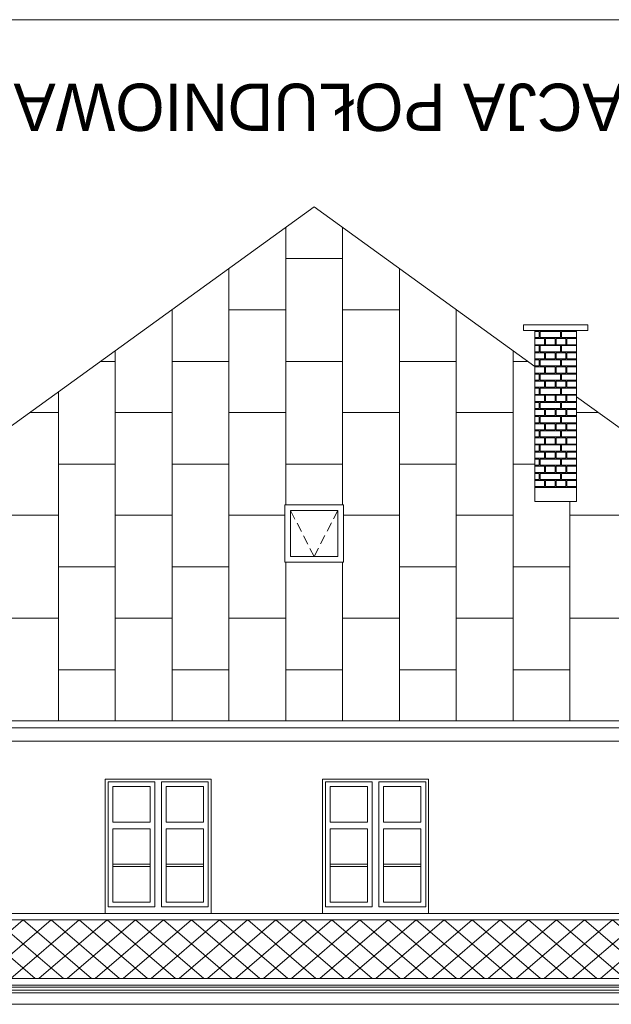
# Model space of a CAD drawing. Extents: x -394022 to -71759, y -12022 to 18278.
# Tile 90 of 91: x -83699 to -77440, y 7873 to 18278. Entities that reach past the tile are written whole.
import ezdxf

# ---------------------------------------------------------------- set-up
doc = ezdxf.new("R2010")
doc.units = 0
doc.header["$MEASUREMENT"] = 0
doc.linetypes.add('Krawędzie ukryte', pattern=[150, 100, -50])
doc.layers.add('Arch kolorystyka_Nr_Pióra__114', color=7, linetype='Continuous', lineweight=13, true_color=0xf1d696)
doc.layers.add('arch wypelnienia_Nr_Pióra__2', color=7, linetype='Continuous', lineweight=13, true_color=0x7f7f7f)
for name, color, linetype, lineweight in [('Arch opisy_Nr_Pióra__1', 7, 'Continuous', 25), ('ARCH TABELA_Nr_Pióra__21', 7, 'Continuous', 13), ('INWENT DACH_Nr_Pióra__21', 7, 'Continuous', 13), ('INWENT DACH_Nr_Pióra__5', 7, 'Continuous', 13), ('INWENT KONST. DREWNIANA_Nr_Pióra__21', 7, 'Continuous', 13), ('INWENT ODWODNIENIE_Nr_Pióra__5', 7, 'Continuous', 13), ('INWENT. DRZWI_Nr_Pióra__21', 7, 'Continuous', 13), ('INWENT. OKNA_Nr_Pióra__21', 7, 'Continuous', 13), ('INWENT.ŚCIANY_Nr_Pióra__21', 7, 'Continuous', 13)]:
    doc.layers.add(name, color=color, linetype=linetype, lineweight=lineweight)
doc.styles.add('GENERATED_STYLE_4', font='txt')

# ---------------------------------------------------------------- blocks, each defined once
blk = doc.blocks.new('*X16')
at = {"layer": 'Arch kolorystyka_Nr_Pióra__114', "linetype": 'Continuous'}
for p, q in [((-78202, 14984), (-78249, 14984)), ((-78202, 14919), (-78202, 14984)), ((-77977, 14984), (-78192, 14984)), ((-78192, 14919), (-78192, 14984)), ((-77977, 14919), (-77977, 14984)), ((-77809, 14984), (-77967, 14984)), ((-77967, 14919), (-77967, 14984)), ((-78249, 14919), (-78202, 14919)), ((-78249, 14909), (-78146, 14909)), ((-78192, 14919), (-77977, 14919)), ((-78146, 14909), (-78146, 14844)), ((-78136, 14909), (-78136, 14844)), ((-78136, 14909), (-78034, 14909)), ((-78034, 14909), (-78034, 14844)), ((-78024, 14909), (-78024, 14844)), ((-78024, 14909), (-77921, 14909)), ((-77967, 14919), (-77809, 14919)), ((-77921, 14909), (-77921, 14844)), ((-77911, 14909), (-77911, 14844)), ((-77911, 14909), (-77809, 14909)), ((-78249, 14844), (-78146, 14844)), ((-78202, 14834), (-78249, 14834)), ((-78202, 14769), (-78202, 14834)), ((-77977, 14834), (-78192, 14834)), ((-78192, 14769), (-78192, 14834)), ((-78136, 14844), (-78034, 14844)), ((-78024, 14844), (-77921, 14844)), ((-77977, 14769), (-77977, 14834)), ((-77809, 14834), (-77967, 14834)), ((-77967, 14769), (-77967, 14834)), ((-77911, 14844), (-77809, 14844)), ((-78249, 14769), (-78202, 14769)), ((-78249, 14759), (-78146, 14759)), ((-78249, 14694), (-78146, 14694)), ((-78202, 14684), (-78249, 14684)), ((-78202, 14619), (-78202, 14684)), ((-78192, 14769), (-77977, 14769)), ((-77977, 14684), (-78192, 14684)), ((-78192, 14619), (-78192, 14684)), ((-78146, 14759), (-78146, 14694)), ((-78136, 14759), (-78136, 14694)), ((-78136, 14759), (-78034, 14759)), ((-78136, 14694), (-78034, 14694)), ((-78034, 14759), (-78034, 14694)), ((-78024, 14759), (-78024, 14694)), ((-78024, 14759), (-77921, 14759)), ((-78024, 14694), (-77921, 14694)), ((-77977, 14619), (-77977, 14684)), ((-77967, 14769), (-77809, 14769)), ((-77809, 14684), (-77967, 14684)), ((-77967, 14619), (-77967, 14684)), ((-77921, 14759), (-77921, 14694)), ((-77911, 14759), (-77911, 14694)), ((-77911, 14759), (-77809, 14759)), ((-77911, 14694), (-77809, 14694)), ((-78249, 14619), (-78202, 14619)), ((-78249, 14609), (-78146, 14609)), ((-78192, 14619), (-77977, 14619)), ((-78146, 14609), (-78146, 14544)), ((-78136, 14609), (-78136, 14544)), ((-78136, 14609), (-78034, 14609)), ((-78034, 14609), (-78034, 14544)), ((-78024, 14609), (-78024, 14544)), ((-78024, 14609), (-77921, 14609)), ((-77967, 14619), (-77809, 14619)), ((-77921, 14609), (-77921, 14544)), ((-77911, 14609), (-77911, 14544)), ((-77911, 14609), (-77809, 14609)), ((-78249, 14544), (-78146, 14544)), ((-78202, 14534), (-78249, 14534)), ((-78249, 14469), (-78202, 14469)), ((-78202, 14469), (-78202, 14534)), ((-77977, 14534), (-78192, 14534)), ((-78192, 14469), (-78192, 14534)), ((-78192, 14469), (-77977, 14469)), ((-78136, 14544), (-78034, 14544)), ((-78024, 14544), (-77921, 14544)), ((-77977, 14469), (-77977, 14534)), ((-77809, 14534), (-77967, 14534)), ((-77967, 14469), (-77967, 14534)), ((-77967, 14469), (-77809, 14469)), ((-77911, 14544), (-77809, 14544)), ((-78249, 14459), (-78146, 14459)), ((-78249, 14394), (-78146, 14394)), ((-78202, 14384), (-78249, 14384)), ((-78202, 14319), (-78202, 14384)), ((-77977, 14384), (-78192, 14384)), ((-78192, 14319), (-78192, 14384)), ((-78146, 14459), (-78146, 14394)), ((-78136, 14459), (-78136, 14394)), ((-78136, 14459), (-78034, 14459)), ((-78136, 14394), (-78034, 14394)), ((-78034, 14459), (-78034, 14394)), ((-78024, 14459), (-78024, 14394)), ((-78024, 14459), (-77921, 14459)), ((-78024, 14394), (-77921, 14394)), ((-77977, 14319), (-77977, 14384)), ((-77809, 14384), (-77967, 14384)), ((-77967, 14319), (-77967, 14384)), ((-77921, 14459), (-77921, 14394)), ((-77911, 14459), (-77911, 14394)), ((-77911, 14459), (-77809, 14459)), ((-77911, 14394), (-77809, 14394)), ((-78249, 14319), (-78202, 14319)), ((-78249, 14309), (-78146, 14309)), ((-78192, 14319), (-77977, 14319)), ((-78146, 14309), (-78146, 14244)), ((-78136, 14309), (-78136, 14244)), ((-78136, 14309), (-78034, 14309)), ((-78034, 14309), (-78034, 14244)), ((-78024, 14309), (-78024, 14244)), ((-78024, 14309), (-77921, 14309)), ((-77967, 14319), (-77809, 14319)), ((-77921, 14309), (-77921, 14244)), ((-77911, 14309), (-77911, 14244)), ((-77911, 14309), (-77809, 14309)), ((-78249, 14244), (-78146, 14244)), ((-78202, 14234), (-78249, 14234)), ((-78249, 14169), (-78202, 14169)), ((-78249, 14159), (-78146, 14159)), ((-78202, 14169), (-78202, 14234)), ((-77977, 14234), (-78192, 14234)), ((-78192, 14169), (-78192, 14234)), ((-78192, 14169), (-77977, 14169)), ((-78146, 14159), (-78146, 14094)), ((-78136, 14244), (-78034, 14244)), ((-78136, 14159), (-78136, 14094)), ((-78136, 14159), (-78034, 14159)), ((-78034, 14159), (-78034, 14094)), ((-78024, 14244), (-77921, 14244)), ((-78024, 14159), (-78024, 14094)), ((-78024, 14159), (-77921, 14159)), ((-77977, 14169), (-77977, 14234)), ((-77809, 14234), (-77967, 14234)), ((-77967, 14169), (-77967, 14234)), ((-77967, 14169), (-77809, 14169)), ((-77921, 14159), (-77921, 14094)), ((-77911, 14244), (-77809, 14244)), ((-77911, 14159), (-77911, 14094)), ((-77911, 14159), (-77809, 14159)), ((-78249, 14094), (-78146, 14094)), ((-78202, 14084), (-78249, 14084)), ((-78202, 14019), (-78202, 14084)), ((-77977, 14084), (-78192, 14084)), ((-78192, 14019), (-78192, 14084)), ((-78136, 14094), (-78034, 14094)), ((-78024, 14094), (-77921, 14094)), ((-77977, 14019), (-77977, 14084)), ((-77809, 14084), (-77967, 14084)), ((-77967, 14019), (-77967, 14084)), ((-77911, 14094), (-77809, 14094)), ((-78249, 14019), (-78202, 14019)), ((-78249, 14009), (-78146, 14009)), ((-78249, 13944), (-78146, 13944)), ((-78192, 14019), (-77977, 14019)), ((-78146, 14009), (-78146, 13944)), ((-78136, 14009), (-78136, 13944)), ((-78136, 14009), (-78034, 14009)), ((-78136, 13944), (-78034, 13944)), ((-78034, 14009), (-78034, 13944)), ((-78024, 14009), (-78024, 13944)), ((-78024, 14009), (-77921, 14009)), ((-78024, 13944), (-77921, 13944)), ((-77967, 14019), (-77809, 14019)), ((-77921, 14009), (-77921, 13944)), ((-77911, 14009), (-77911, 13944)), ((-77911, 14009), (-77809, 14009)), ((-77911, 13944), (-77809, 13944)), ((-78202, 13934), (-78249, 13934)), ((-78249, 13869), (-78202, 13869)), ((-78249, 13859), (-78146, 13859)), ((-78202, 13869), (-78202, 13934)), ((-77977, 13934), (-78192, 13934)), ((-78192, 13869), (-78192, 13934)), ((-78192, 13869), (-77977, 13869)), ((-78146, 13859), (-78146, 13794)), ((-78136, 13859), (-78136, 13794)), ((-78136, 13859), (-78034, 13859)), ((-78034, 13859), (-78034, 13794)), ((-78024, 13859), (-78024, 13794)), ((-78024, 13859), (-77921, 13859)), ((-77977, 13869), (-77977, 13934)), ((-77809, 13934), (-77967, 13934)), ((-77967, 13869), (-77967, 13934)), ((-77967, 13869), (-77809, 13869)), ((-77921, 13859), (-77921, 13794)), ((-77911, 13859), (-77911, 13794)), ((-77911, 13859), (-77809, 13859)), ((-78249, 13794), (-78146, 13794)), ((-78202, 13784), (-78249, 13784)), ((-78202, 13719), (-78202, 13784)), ((-77977, 13784), (-78192, 13784)), ((-78192, 13719), (-78192, 13784)), ((-78136, 13794), (-78034, 13794)), ((-78024, 13794), (-77921, 13794)), ((-77977, 13719), (-77977, 13784)), ((-77809, 13784), (-77967, 13784)), ((-77967, 13719), (-77967, 13784)), ((-77911, 13794), (-77809, 13794)), ((-78249, 13719), (-78202, 13719)), ((-78249, 13709), (-78146, 13709)), ((-78249, 13644), (-78146, 13644)), ((-78202, 13634), (-78249, 13634)), ((-78202, 13569), (-78202, 13634)), ((-78192, 13719), (-77977, 13719)), ((-77977, 13634), (-78192, 13634)), ((-78192, 13569), (-78192, 13634)), ((-78146, 13709), (-78146, 13644)), ((-78136, 13709), (-78136, 13644)), ((-78136, 13709), (-78034, 13709)), ((-78136, 13644), (-78034, 13644)), ((-78034, 13709), (-78034, 13644)), ((-78024, 13709), (-78024, 13644)), ((-78024, 13709), (-77921, 13709)), ((-78024, 13644), (-77921, 13644)), ((-77977, 13569), (-77977, 13634)), ((-77967, 13719), (-77809, 13719)), ((-77809, 13634), (-77967, 13634)), ((-77967, 13569), (-77967, 13634)), ((-77921, 13709), (-77921, 13644)), ((-77911, 13709), (-77911, 13644)), ((-77911, 13709), (-77809, 13709)), ((-77911, 13644), (-77809, 13644)), ((-78249, 13569), (-78202, 13569)), ((-78249, 13559), (-78146, 13559)), ((-78192, 13569), (-77977, 13569)), ((-78146, 13559), (-78146, 13494)), ((-78136, 13559), (-78136, 13494)), ((-78136, 13559), (-78034, 13559)), ((-78034, 13559), (-78034, 13494)), ((-78024, 13559), (-78024, 13494)), ((-78024, 13559), (-77921, 13559)), ((-77967, 13569), (-77809, 13569)), ((-77921, 13559), (-77921, 13494)), ((-77911, 13559), (-77911, 13494)), ((-77911, 13559), (-77809, 13559)), ((-78249, 13494), (-78146, 13494)), ((-78202, 13484), (-78249, 13484)), ((-78202, 13419), (-78202, 13484)), ((-77977, 13484), (-78192, 13484)), ((-78192, 13419), (-78192, 13484)), ((-78136, 13494), (-78034, 13494)), ((-78024, 13494), (-77921, 13494)), ((-77977, 13419), (-77977, 13484)), ((-77809, 13484), (-77967, 13484)), ((-77967, 13419), (-77967, 13484)), ((-77911, 13494), (-77809, 13494)), ((-78249, 13419), (-78202, 13419)), ((-78249, 13409), (-78146, 13409)), ((-78249, 13344), (-78146, 13344)), ((-78192, 13419), (-77977, 13419)), ((-78146, 13409), (-78146, 13344)), ((-78136, 13409), (-78136, 13344)), ((-78136, 13409), (-78034, 13409)), ((-78136, 13344), (-78034, 13344)), ((-78034, 13409), (-78034, 13344)), ((-78024, 13409), (-78024, 13344)), ((-78024, 13409), (-77921, 13409)), ((-78024, 13344), (-77921, 13344)), ((-77967, 13419), (-77809, 13419)), ((-77921, 13409), (-77921, 13344)), ((-77911, 13409), (-77911, 13344)), ((-77911, 13409), (-77809, 13409)), ((-77911, 13344), (-77809, 13344))]:
    blk.add_line(p, q, dxfattribs=at)
blk = doc.blocks.new('Wypełnienie_8')
at = {"layer": 'Arch kolorystyka_Nr_Pióra__114', "linetype": 'Continuous'}
blk.add_blockref('*X16', (0, 0), dxfattribs=at)

msp = doc.modelspace()

# ---------------------------------------------------------------- hatches: boundary and pattern name
at = {"layer": 'arch wypelnienia_Nr_Pióra__2', "linetype": 'Continuous'}
h = msp.add_hatch(dxfattribs=at)
h.set_pattern_fill('Concrete_Block', color=256, style=0, pattern_type=2)
h.set_pattern_definition([(40.6013, (-73268.74, 8764.96), (-148.4924, 127.2792), []), (139.3987, (-73268.74, 8764.96), (148.4924, 127.2792), [])])
h.paths.add_polyline_path([(-87393.7, 8145.4), (-73763.7, 8145.4), (-73763.7, 8765), (-87393.7, 8765)], flags=0)

# ---------------------------------------------------------------- linework, layer by layer
at = {"layer": 'ARCH TABELA_Nr_Pióra__21', "linetype": 'Continuous'}
msp.add_line((-128758.7, 18278.4), (-71758.7, 18278.4), dxfattribs=at)
at = {"layer": 'arch wypelnienia_Nr_Pióra__2', "linetype": 'Continuous'}
for p, q in [((-80884.3, 16082.5), (-80884.3, 13150.6)), ((-80283.1, 16082.5), (-80283.1, 13150.6)), ((-80884.3, 15753.6), (-80283.1, 15753.6)), ((-81485.5, 15648.1), (-81485.5, 10869)), ((-79681.9, 15648.1), (-79681.9, 10869)), ((-82086.7, 15213.6), (-82086.7, 10869)), ((-80884.3, 15213.6), (-81485.5, 15213.6)), ((-80283.1, 15213.6), (-79681.9, 15213.6)), ((-79080.7, 15213.6), (-79080.7, 10869)), ((-82687.9, 14779.1), (-82687.9, 10869)), ((-78479.5, 14779.1), (-78479.5, 10869)), ((-82687.9, 14667.5), (-82842.5, 14667.5)), ((-81485.5, 14667.5), (-82086.7, 14667.5)), ((-80884.3, 14667.5), (-80283.1, 14667.5)), ((-79681.9, 14667.5), (-79080.7, 14667.5)), ((-78479.5, 14667.5), (-78325, 14667.5)), ((-83289.1, 14344.7), (-83289.1, 10869)), ((-83289.1, 14127.5), (-83589.7, 14127.5)), ((-82086.7, 14127.5), (-82687.9, 14127.5)), ((-80884.3, 14127.5), (-81485.5, 14127.5)), ((-80283.1, 14127.5), (-79681.9, 14127.5)), ((-79080.7, 14127.5), (-78479.5, 14127.5)), ((-77808.7, 14127.5), (-77577.7, 14127.5)), ((-82687.9, 13581.3), (-83289.1, 13581.3)), ((-81485.5, 13581.3), (-82086.7, 13581.3)), ((-80884.3, 13581.3), (-80283.1, 13581.3)), ((-79681.9, 13581.3), (-79080.7, 13581.3)), ((-78479.5, 13581.3), (-78248.7, 13581.3)), ((-77878.3, 13185.7), (-77878.3, 10869)), ((-83289.1, 13041.3), (-83890.3, 13041.3)), ((-82086.7, 13041.3), (-82687.9, 13041.3)), ((-80893.7, 13041.3), (-81485.5, 13041.3)), ((-80273.7, 13041.3), (-79681.9, 13041.3)), ((-79080.7, 13041.3), (-78479.5, 13041.3)), ((-77878.3, 13041.3), (-77277.1, 13041.3)), ((-82687.9, 12495.1), (-83289.1, 12495.1)), ((-81485.5, 12495.1), (-82086.7, 12495.1)), ((-80884.3, 12544.7), (-80884.3, 10869)), ((-80283.1, 12544.7), (-80283.1, 10869)), ((-79681.9, 12495.1), (-79080.7, 12495.1)), ((-78479.5, 12495.1), (-77878.3, 12495.1)), ((-83289.1, 11955.1), (-83890.3, 11955.1)), ((-82086.7, 11955.1), (-82687.9, 11955.1)), ((-80884.3, 11955.1), (-81485.5, 11955.1)), ((-80283.1, 11955.1), (-79681.9, 11955.1)), ((-79080.7, 11955.1), (-78479.5, 11955.1)), ((-77878.3, 11955.1), (-77277.1, 11955.1)), ((-82687.9, 11409), (-83289.1, 11409)), ((-81485.5, 11409), (-82086.7, 11409)), ((-80884.3, 11409), (-80283.1, 11409)), ((-79681.9, 11409), (-79080.7, 11409)), ((-78479.5, 11409), (-77878.3, 11409))]:
    msp.add_line(p, q, dxfattribs=at)
at = {"layer": 'INWENT DACH_Nr_Pióra__21', "linetype": 'Continuous'}
for p, q in [((-80583.7, 16299.8), (-88098.7, 10869)), ((-80583.7, 16299.8), (-78248.7, 14612.4)), ((-78368.7, 15053.7), (-78368.7, 14993.7)), ((-78368.7, 15053.7), (-77688.7, 15053.7)), ((-78368.7, 14993.7), (-77688.7, 14993.7)), ((-78248.7, 14993.7), (-78248.7, 13185.7)), ((-77808.7, 14993.7), (-77808.7, 13185.7)), ((-77688.7, 15053.7), (-77688.7, 14993.7)), ((-77808.7, 14294.4), (-73068.7, 10869)), ((-78248.7, 13335.7), (-77808.7, 13335.7)), ((-78248.7, 13185.7), (-77808.7, 13185.7)), ((-88098.7, 10869), (-73068.7, 10869))]:
    msp.add_line(p, q, dxfattribs=at)
at = {"layer": 'INWENT DACH_Nr_Pióra__5', "linetype": 'Continuous'}
for p, q in [((-73763.7, 8145.4), (-87393.7, 8145.4)), ((-73763.7, 8075), (-87393.7, 8075)), ((-73763.7, 8053.2), (-87393.7, 8053.2)), ((-73763.7, 8023.2), (-87393.7, 8023.2)), ((-73763.7, 7993.2), (-87393.7, 7993.2)), ((-73763.7, 7873.2), (-87393.7, 7873.2))]:
    msp.add_line(p, q, dxfattribs=at)
at = {"layer": 'INWENT KONST. DREWNIANA_Nr_Pióra__21', "linetype": 'Continuous'}
msp.add_line((-87393.7, 10653.2), (-73763.7, 10653.2), dxfattribs=at)
at = {"layer": 'INWENT ODWODNIENIE_Nr_Pióra__5', "linetype": 'Continuous'}
for p, q in [((-88248.7, 10868.4), (-72919.3, 10868.4)), ((-87393.7, 10793.4), (-73763.7, 10793.4))]:
    msp.add_line(p, q, dxfattribs=at)
at = {"layer": 'INWENT. DRZWI_Nr_Pióra__21', "linetype": 'Continuous'}
for p, q in [((-82763.7, 10223.2), (-82268.7, 10223.2)), ((-82763.7, 10223.2), (-82763.7, 8903.2)), ((-82268.7, 8903.2), (-82268.7, 10223.2)), ((-82198.7, 8903.2), (-82198.7, 10223.2)), ((-82198.7, 10223.2), (-81703.7, 10223.2)), ((-81703.7, 10223.2), (-81703.7, 8903.2)), ((-80463.7, 10223.2), (-79968.7, 10223.2)), ((-80463.7, 10223.2), (-80463.7, 8903.2)), ((-79968.7, 8903.2), (-79968.7, 10223.2)), ((-79898.7, 8903.2), (-79898.7, 10223.2)), ((-79898.7, 10223.2), (-79403.7, 10223.2)), ((-79403.7, 10223.2), (-79403.7, 8903.2)), ((-82713.7, 10173.2), (-82318.7, 10173.2)), ((-82713.7, 10173.2), (-82713.7, 9799.2)), ((-82318.7, 9799.2), (-82318.7, 10173.2)), ((-82148.7, 10173.2), (-81753.7, 10173.2)), ((-82148.7, 9799.2), (-82148.7, 10173.2)), ((-81753.7, 10173.2), (-81753.7, 9799.2)), ((-80413.7, 10173.2), (-80018.7, 10173.2)), ((-80413.7, 10173.2), (-80413.7, 9799.2)), ((-80018.7, 9799.2), (-80018.7, 10173.2)), ((-79848.7, 10173.2), (-79453.7, 10173.2)), ((-79848.7, 9799.2), (-79848.7, 10173.2)), ((-79453.7, 10173.2), (-79453.7, 9799.2)), ((-82713.7, 9799.2), (-82318.7, 9799.2)), ((-81753.7, 9799.2), (-82148.7, 9799.2)), ((-80413.7, 9799.2), (-80018.7, 9799.2)), ((-79453.7, 9799.2), (-79848.7, 9799.2)), ((-82713.7, 9729.2), (-82318.7, 9729.2)), ((-82713.7, 9729.2), (-82713.7, 8953.2)), ((-82318.7, 8953.2), (-82318.7, 9729.2)), ((-82148.7, 8953.2), (-82148.7, 9729.2)), ((-81753.7, 9729.2), (-82148.7, 9729.2)), ((-81753.7, 9729.2), (-81753.7, 8953.2)), ((-80413.7, 9729.2), (-80018.7, 9729.2)), ((-80413.7, 9729.2), (-80413.7, 8953.2)), ((-80018.7, 8953.2), (-80018.7, 9729.2)), ((-79848.7, 8953.2), (-79848.7, 9729.2)), ((-79453.7, 9729.2), (-79848.7, 9729.2)), ((-79453.7, 9729.2), (-79453.7, 8953.2)), ((-82713.7, 9354.2), (-82318.7, 9354.2)), ((-82713.7, 9328.2), (-82318.7, 9328.2)), ((-81753.7, 9354.2), (-82148.7, 9354.2)), ((-81753.7, 9328.2), (-82148.7, 9328.2)), ((-80413.7, 9354.2), (-80018.7, 9354.2)), ((-80413.7, 9328.2), (-80018.7, 9328.2)), ((-79453.7, 9354.2), (-79848.7, 9354.2)), ((-79453.7, 9328.2), (-79848.7, 9328.2)), ((-82713.7, 8953.2), (-82318.7, 8953.2)), ((-82148.7, 8953.2), (-81753.7, 8953.2)), ((-80413.7, 8953.2), (-80018.7, 8953.2)), ((-79848.7, 8953.2), (-79453.7, 8953.2)), ((-82763.7, 8903.2), (-82268.7, 8903.2)), ((-82198.7, 8903.2), (-81703.7, 8903.2)), ((-80463.7, 8903.2), (-79968.7, 8903.2)), ((-79898.7, 8903.2), (-79403.7, 8903.2))]:
    msp.add_line(p, q, dxfattribs=at)
at = {"layer": 'INWENT. OKNA_Nr_Pióra__21', "linetype": 'Continuous'}
for p, q in [((-80893.7, 12544.7), (-80893.7, 13150.6)), ((-80893.7, 13150.6), (-80273.7, 13150.6)), ((-80273.7, 13150.6), (-80273.7, 12544.7)), ((-80833.7, 12604.7), (-80833.7, 13090.6)), ((-80833.7, 13090.6), (-80333.7, 13090.6)), ((-80333.7, 13090.6), (-80333.7, 12604.7)), ((-80333.7, 12604.7), (-80833.7, 12604.7)), ((-80273.7, 12544.7), (-80893.7, 12544.7))]:
    msp.add_line(p, q, dxfattribs=at)
at = {"layer": 'INWENT. OKNA_Nr_Pióra__21', "linetype": 'Krawędzie ukryte'}
for p, q in [((-80833.7, 13090.6), (-80583.7, 12604.7)), ((-80583.7, 12604.7), (-80333.7, 13090.6))]:
    msp.add_line(p, q, dxfattribs=at)
at = {"layer": 'INWENT.ŚCIANY_Nr_Pióra__21', "linetype": 'Continuous'}
for p, q in [((-82793.7, 10253.2), (-82793.7, 8833.2)), ((-82793.7, 10253.2), (-81673.7, 10253.2)), ((-81673.7, 10253.2), (-81673.7, 8833.2)), ((-80493.7, 10253.2), (-80493.7, 8833.2)), ((-80493.7, 10253.2), (-79373.7, 10253.2)), ((-79373.7, 10253.2), (-79373.7, 8833.2)), ((-73763.7, 8833.2), (-87393.7, 8833.2)), ((-73763.7, 8765), (-87393.7, 8765)), ((-82793.7, 8833.2), (-81673.7, 8833.2)), ((-80493.7, 8833.2), (-79373.7, 8833.2))]:
    msp.add_line(p, q, dxfattribs=at)

# ---------------------------------------------------------------- block references
at = {"layer": 'Arch kolorystyka_Nr_Pióra__114', "linetype": 'Continuous'}
msp.add_blockref('Wypełnienie_8', (0, 0), dxfattribs=at)

# ---------------------------------------------------------------- texts
at = {"layer": 'Arch opisy_Nr_Pióra__1', "linetype": 'Continuous', "insert": (-88150.2, 17102.7), "char_height": 500, "attachment_point": 3, "rotation": 180, "style": 'GENERATED_STYLE_4'}
msp.add_mtext('{ELEWACJA POŁUDNIOWA  SKALA 1:100}', dxfattribs=at)

doc.saveas('drawing.dxf')
